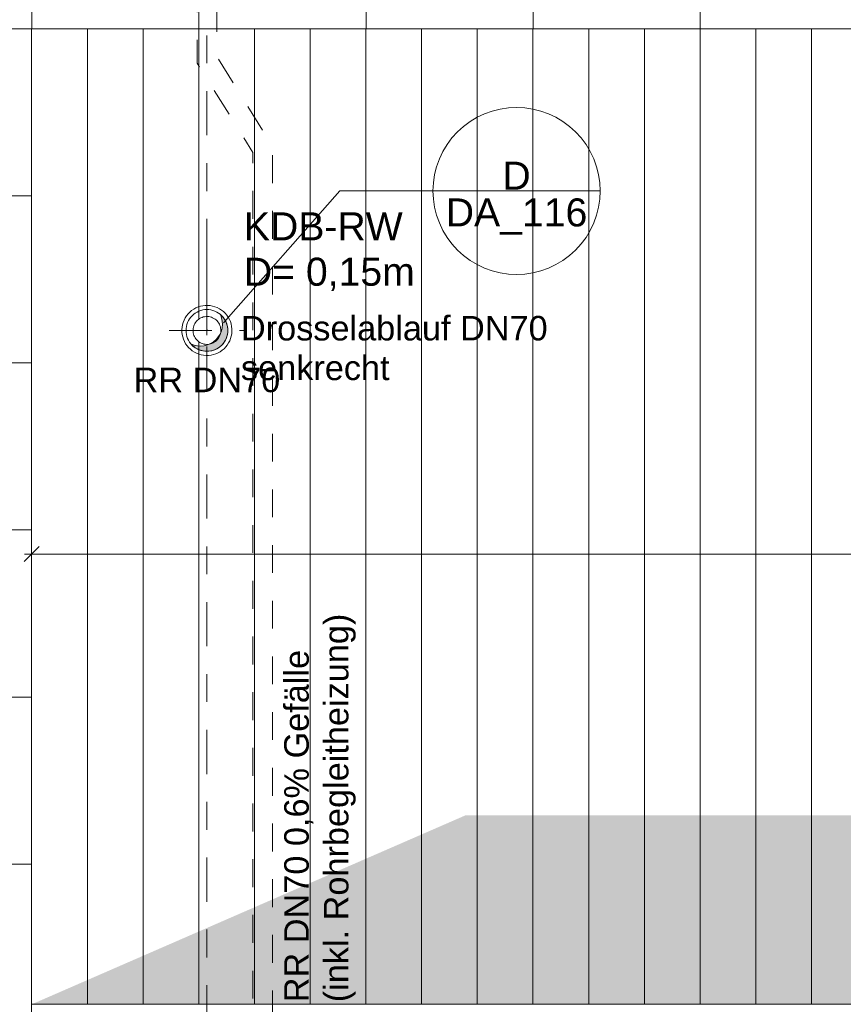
# Model space of a CAD drawing. Header units: metres. Extents: x -180 to 4, y -47 to 4.
# Tile 166 of 256: x -83.59 to -80.64, y -37.1 to -33.56. Entities that reach past the tile are written whole.
import ezdxf

# ---------------------------------------------------------------- set-up
doc = ezdxf.new("R2010")
doc.units = ezdxf.units.M
doc.header["$LTSCALE"] = 0.05
doc.header["$PDMODE"] = 1
doc.header["$PDSIZE"] = -2
for name, pattern in [('ISO-02 Strichlinie', [3.81, 3.048, -0.7619999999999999]), ('Linienart-50', [2.1165312, 1.0580624, -1.0584688]), ('Linienart-53', [5.2915312, 3.175, -1.0580624, 0.3527044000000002, -0.7057644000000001])]:
    doc.linetypes.add(name, pattern=pattern)
doc.layers.get('0').update_dxf_attribs({"lineweight": 25})
for name, color, linetype, lineweight, true_color in [('30 -35 Decken- 11 Bodendurchbruch', 7, 'Continuous', 15, 0x599559), ('40 -41 Abwasser_Wasser_Gas- 1 Abwasser + sanitäre Anlagen', 7, 'Continuous', 9, 0xff6633), ('70 -72 Beschriftung- 1 Beschriftung allgemein', 7, 'Continuous', 9, 0xff6633), ('70 -72 Beschriftung- 7 Detailverweise', 7, 'Continuous', 9, 0x00dd00), ('70 -76 Bemaßung- 2 Allgemein', 7, 'Continuous', 5, 0x6666cc), ('CW-Unsichtbar', 7, 'Continuous', 9, 0x599559)]:
    doc.layers.add(name, color=color, linetype=linetype, lineweight=lineweight, true_color=true_color)
for name, color, linetype, lineweight in [('40 -41 Abwasser_Wasser_Gas- 2 Wasser-1', 7, 'Continuous', 15), ('60- 61 allgemeine Ausstattung- 4 Terrassen', 7, 'Continuous', 9), ('70 -71 Achsen- 1 Gebäudeachsen', 7, 'Linienart-53', 18), ('70 -72 Beschriftung-14 Schatten', 7, 'Continuous', 5), ('Keine', 7, 'Continuous', 9)]:
    doc.layers.add(name, color=color, linetype=linetype, lineweight=lineweight)
doc.styles.add('Arial', font='arial.ttf')
doc.dimstyles.new('k+k_klein', dxfattribs={"dimtxt": 0.07551649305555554, "dimasz": 0.05302001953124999, "dimexe": 0.05, "dimexo": 0.15, "dimgap": 0.004999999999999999, "dimtad": 1, "dimdec": 3, "dimtxsty": 'Arial', "dimblk": 'VW_SLASH-2', "dimblk1": 'VW_SLASH-2', "dimblk2": 'VW_SLASH-2', "dimcen": 0, "dimdle": 0.025, "dimadec": 3, "dimazin": 0, "dimtfac": 0.75, "dimtdec": 3, "dimtix": 1, "dimtmove": 0, "dimatfit": 0, "dimldrblk": 'VW_FILLEDARROW', "dimfxl": 0.1, "dimfxlon": 1, "dimfrac": 2, "dimtolj": 1, "dimarcsym": 0})

# ---------------------------------------------------------------- blocks, each defined once
blk = doc.blocks.new('Gruppe-52')
at = {"layer": '70 -72 Beschriftung- 1 Beschriftung allgemein', "insert": (-82.92099996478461, -34.81072512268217), "char_height": 0.08810257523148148, "attachment_point": 2, "line_spacing_factor": 0.9696847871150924, "style": 'Arial'}
blk.add_mtext('RR DN70', dxfattribs=at)
at = {"color": 255}
blk.add_wipeout([(-82.95131085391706, -34.65954198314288), (-82.94944959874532, -34.65665526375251), (-82.94731435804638, -34.65396487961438), (-82.94492569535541, -34.65149674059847), (-82.94230661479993, -34.64927461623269), (-82.93948233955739, -34.64731990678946), (-82.93648006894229, -34.645651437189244), (-82.93332871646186, -34.64428527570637), (-82.9300586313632, -34.643234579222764), (-82.92670130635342, -34.64250946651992), (-82.92328907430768, -34.64211692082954), (-82.91985479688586, -34.64206072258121), (-82.9164315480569, -34.6423414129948), (-82.91305229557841, -34.64295628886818), (-82.90974958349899, -34.64389942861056), (-82.90655521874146, -34.64516174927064), (-82.90349996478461, -34.646731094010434), (-82.90061324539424, -34.64859234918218), (-82.8979228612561, -34.65072758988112), (-82.8954547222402, -34.65311625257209), (-82.89323259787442, -34.65573533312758), (-82.89127788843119, -34.658559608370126), (-82.88960941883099, -34.661561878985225), (-82.88824325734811, -34.66471323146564), (-82.88719256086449, -34.66798331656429), (-82.88646744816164, -34.671340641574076), (-82.88607490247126, -34.67475287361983), (-82.88601870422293, -34.678187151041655), (-82.88629939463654, -34.68161039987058), (-82.8869142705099, -34.68498965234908), (-82.88785741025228, -34.68829236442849), (-82.88911973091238, -34.69148672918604), (-82.89068907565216, -34.694541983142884), (-82.89255033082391, -34.69742870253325), (-82.89468557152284, -34.700119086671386), (-82.89707423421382, -34.7025872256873), (-82.89969331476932, -34.704809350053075), (-82.90251759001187, -34.70676405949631), (-82.90551986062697, -34.70843252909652), (-82.90867121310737, -34.70979869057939), (-82.91194129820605, -34.71084938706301), (-82.9152986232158, -34.711574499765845), (-82.91871085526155, -34.71196704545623), (-82.9221451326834, -34.71202324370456), (-82.92556838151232, -34.71174255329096), (-82.92894763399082, -34.711127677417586), (-82.93225034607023, -34.71018453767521), (-82.93544471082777, -34.70892221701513), (-82.93849996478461, -34.70735287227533), (-82.94138668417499, -34.70549161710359), (-82.9440770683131, -34.70335637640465), (-82.94654520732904, -34.70096771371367), (-82.94876733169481, -34.69834863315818), (-82.95072204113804, -34.69552435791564), (-82.95239051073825, -34.692522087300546), (-82.95375667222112, -34.68937073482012), (-82.95480736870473, -34.68610064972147), (-82.9555324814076, -34.682743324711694), (-82.95592502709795, -34.67933109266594), (-82.95598122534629, -34.675896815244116), (-82.95570053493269, -34.67247356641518), (-82.95508565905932, -34.66909431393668), (-82.95414251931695, -34.66579160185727), (-82.95288019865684, -34.66259723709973)], dxfattribs=at).dxf.layer = '40 -41 Abwasser_Wasser_Gas- 2 Wasser-1'
at = {"layer": '40 -41 Abwasser_Wasser_Gas- 2 Wasser-1', "flags": 128}
blk.add_lwpolyline([(-82.95131085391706, -34.65954198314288), (-82.94944959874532, -34.65665526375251), (-82.94731435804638, -34.65396487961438), (-82.94492569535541, -34.65149674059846), (-82.94230661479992, -34.64927461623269), (-82.93948233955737, -34.64731990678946), (-82.93648006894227, -34.64565143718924), (-82.93332871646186, -34.64428527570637), (-82.9300586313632, -34.64323457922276), (-82.92670130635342, -34.64250946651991), (-82.92328907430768, -34.64211692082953), (-82.91985479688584, -34.64206072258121), (-82.9164315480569, -34.6423414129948), (-82.91305229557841, -34.64295628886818), (-82.90974958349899, -34.64389942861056), (-82.90655521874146, -34.64516174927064), (-82.90349996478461, -34.64673109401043), (-82.90061324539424, -34.64859234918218), (-82.8979228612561, -34.65072758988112), (-82.89545472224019, -34.65311625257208), (-82.89323259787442, -34.65573533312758), (-82.89127788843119, -34.65855960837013), (-82.88960941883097, -34.66156187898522), (-82.88824325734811, -34.66471323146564), (-82.88719256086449, -34.66798331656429), (-82.88646744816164, -34.67134064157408), (-82.88607490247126, -34.67475287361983), (-82.88601870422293, -34.67818715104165), (-82.88629939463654, -34.68161039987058), (-82.8869142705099, -34.68498965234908), (-82.88785741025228, -34.68829236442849), (-82.88911973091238, -34.69148672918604), (-82.89068907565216, -34.69454198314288), (-82.89255033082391, -34.69742870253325), (-82.89468557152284, -34.70011908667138), (-82.89707423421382, -34.7025872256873), (-82.89969331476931, -34.70480935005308), (-82.90251759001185, -34.70676405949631), (-82.90551986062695, -34.70843252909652), (-82.90867121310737, -34.70979869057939), (-82.91194129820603, -34.710849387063), (-82.9152986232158, -34.71157449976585), (-82.91871085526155, -34.71196704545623), (-82.92214513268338, -34.71202324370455), (-82.92556838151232, -34.71174255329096), (-82.92894763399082, -34.71112767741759), (-82.93225034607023, -34.7101845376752), (-82.93544471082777, -34.70892221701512), (-82.93849996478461, -34.70735287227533), (-82.94138668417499, -34.70549161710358), (-82.9440770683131, -34.70335637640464), (-82.94654520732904, -34.70096771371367), (-82.94876733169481, -34.69834863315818), (-82.95072204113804, -34.69552435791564), (-82.95239051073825, -34.69252208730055), (-82.95375667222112, -34.68937073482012), (-82.95480736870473, -34.68610064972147), (-82.95553248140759, -34.68274332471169), (-82.95592502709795, -34.67933109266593), (-82.95598122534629, -34.67589681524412), (-82.95570053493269, -34.67247356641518), (-82.95508565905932, -34.66909431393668), (-82.95414251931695, -34.66579160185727), (-82.95288019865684, -34.66259723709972)], close=True, dxfattribs=at)
blk = doc.blocks.new('Gruppe-66')
at = {"layer": '40 -41 Abwasser_Wasser_Gas- 2 Wasser-1', "color": 7}
blk.add_blockref('Gruppe-52', (0, 0), dxfattribs=at)
blk = doc.blocks.new('Gruppe-67')
at = {"layer": '70 -72 Beschriftung- 1 Beschriftung allgemein', "color": 7}
blk.add_blockref('Gruppe-66', (0, 0), dxfattribs=at)
blk = doc.blocks.new('Gruppe-95')
at = {"layer": '70 -72 Beschriftung- 7 Detailverweise'}
blk.add_line((0.935, 0), (0.335, 0), dxfattribs=at)
at = {"layer": '70 -72 Beschriftung- 7 Detailverweise', "flags": 128}
blk.add_lwpolyline([(0.935, 1.83697019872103e-17), (0.9335554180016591, -0.02940514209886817), (0.9292355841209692, -0.0585270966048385), (0.9220821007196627, -0.0870854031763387), (0.9121638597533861, -0.114805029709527), (0.8995763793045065, -0.1414190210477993), (0.8844408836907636, -0.1666710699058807), (0.8669031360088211, -0.1903179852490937), (0.8471320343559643, -0.2121320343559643), (0.8253179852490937, -0.2319031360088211), (0.8016710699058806, -0.2494408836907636), (0.7764190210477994, -0.2645763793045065), (0.7498050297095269, -0.277163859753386), (0.7220854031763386, -0.2870821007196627), (0.6935270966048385, -0.2942355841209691), (0.6644051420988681, -0.2985554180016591), (0.635, -0.3), (0.6055948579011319, -0.2985554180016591), (0.5764729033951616, -0.2942355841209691), (0.5479145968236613, -0.2870821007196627), (0.520194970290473, -0.277163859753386), (0.4935809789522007, -0.2645763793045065), (0.4683289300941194, -0.2494408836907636), (0.4446820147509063, -0.2319031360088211), (0.4228679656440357, -0.2121320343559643), (0.4030968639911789, -0.1903179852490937), (0.3855591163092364, -0.1666710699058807), (0.3704236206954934, -0.1414190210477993), (0.357836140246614, -0.114805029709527), (0.3479178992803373, -0.0870854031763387), (0.3407644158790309, -0.0585270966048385), (0.3364445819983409, -0.02940514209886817), (0.335, 1.83697019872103e-17), (0.3364445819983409, 0.02940514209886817), (0.3407644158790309, 0.0585270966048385), (0.3479178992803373, 0.0870854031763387), (0.357836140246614, 0.114805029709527), (0.3704236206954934, 0.1414190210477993), (0.3855591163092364, 0.1666710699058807), (0.4030968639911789, 0.1903179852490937), (0.4228679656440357, 0.2121320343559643), (0.4446820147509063, 0.2319031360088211), (0.4683289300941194, 0.2494408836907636), (0.4935809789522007, 0.2645763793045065), (0.520194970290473, 0.277163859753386), (0.5479145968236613, 0.2870821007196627), (0.5764729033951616, 0.2942355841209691), (0.6055948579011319, 0.2985554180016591), (0.635, 0.3), (0.6644051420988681, 0.2985554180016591), (0.6935270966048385, 0.2942355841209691), (0.7220854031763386, 0.2870821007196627), (0.7498050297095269, 0.277163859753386), (0.7764190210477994, 0.2645763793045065), (0.8016710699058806, 0.2494408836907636), (0.8253179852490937, 0.2319031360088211), (0.8471320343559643, 0.2121320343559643), (0.8669031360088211, 0.1903179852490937), (0.8844408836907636, 0.1666710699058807), (0.8995763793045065, 0.1414190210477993), (0.9121638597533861, 0.114805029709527), (0.9220821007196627, 0.0870854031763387), (0.9292355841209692, 0.0585270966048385), (0.9335554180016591, 0.02940514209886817)], close=True, dxfattribs=at)
at = {"layer": '70 -72 Beschriftung- 7 Detailverweise'}
blk.add_point((0.6349999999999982, 0), dxfattribs=at)
at = {"layer": '70 -72 Beschriftung- 7 Detailverweise', "char_height": 0.1006886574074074, "line_spacing_factor": 0.968780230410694, "style": 'Arial'}
for s, insert, attachment_point in [('D', (0.635, 0.004586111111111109), 8), ('DA_116', (0.6349999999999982, -0.02666412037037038), 2)]:
    blk.add_mtext(s, dxfattribs=dict(at, insert=insert, attachment_point=attachment_point))
blk = doc.blocks.new('Referenzmarkierung-13')
at = {"layer": '70 -72 Beschriftung- 7 Detailverweise', "transparency": 33554687}
for q in [(-0.4171341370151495, -0.4732178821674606), (0.635, 0)]:
    blk.add_line((0, 0), q, dxfattribs=at)
at = {"layer": '70 -72 Beschriftung- 7 Detailverweise', "color": 7, "transparency": 33554687}
blk.add_blockref('Gruppe-95', (0, 0), dxfattribs=at)
blk = doc.blocks.new('Gruppe-125')
at = {"layer": '70 -72 Beschriftung- 1 Beschriftung allgemein', "insert": (-82.79884397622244, -34.62481857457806), "char_height": 0.08810257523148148, "attachment_point": 1, "line_spacing_factor": 0.9696847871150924, "style": 'Arial'}
blk.add_mtext('Drosselablauf DN70\\Psenkrecht', dxfattribs=at)
at = {"color": 255}
blk.add_wipeout([(-82.87769869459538, -34.702041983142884), (-82.88035763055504, -34.706165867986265), (-82.88340797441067, -34.71000927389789), (-82.88682034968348, -34.71353518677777), (-82.89056189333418, -34.71670965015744), (-82.89459657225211, -34.71950209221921), (-82.89888553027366, -34.72188562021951), (-82.90338746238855, -34.72383727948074), (-82.90805901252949, -34.72533827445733), (-82.91285519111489, -34.72637414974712), (-82.91772980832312, -34.726934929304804), (-82.9226359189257, -34.72701521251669), (-82.92752627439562, -34.72661422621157), (-82.93235377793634, -34.72573583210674), (-82.93707193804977, -34.72438848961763), (-82.94163531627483, -34.72258517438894), (-82.9459999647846, -34.720343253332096), (-82.950123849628, -34.71768431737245), (-82.9539672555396, -34.714633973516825), (-82.9574931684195, -34.711221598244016), (-82.96066763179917, -34.70748005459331), (-82.96346007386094, -34.70344537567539), (-82.96584360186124, -34.699156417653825), (-82.96779526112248, -34.69465448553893), (-82.96929625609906, -34.689982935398), (-82.97033213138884, -34.685186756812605), (-82.97089291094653, -34.68031213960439), (-82.97097319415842, -34.675406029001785), (-82.9705722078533, -34.670515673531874), (-82.96969381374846, -34.665688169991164), (-82.96834647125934, -34.66097000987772), (-82.96654315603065, -34.65640663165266), (-82.96430123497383, -34.65204198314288), (-82.96164229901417, -34.64791809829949), (-82.95859195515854, -34.644074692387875), (-82.95517957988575, -34.64054877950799), (-82.95143803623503, -34.63737431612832), (-82.94740335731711, -34.634581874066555), (-82.94311439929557, -34.632198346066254), (-82.93861246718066, -34.630246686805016), (-82.9339409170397, -34.62874569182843), (-82.92914473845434, -34.62770981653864), (-82.9242701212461, -34.62714903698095), (-82.91936401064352, -34.627068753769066), (-82.9144736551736, -34.62746974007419), (-82.90964615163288, -34.62834813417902), (-82.90492799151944, -34.62969547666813), (-82.90036461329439, -34.631498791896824), (-82.89599996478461, -34.63374071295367), (-82.89187607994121, -34.636399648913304), (-82.88803267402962, -34.63944999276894), (-82.88450676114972, -34.64286236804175), (-82.88133229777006, -34.64660391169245), (-82.87853985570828, -34.65063859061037), (-82.87615632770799, -34.65492754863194), (-82.87420466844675, -34.65942948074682), (-82.87270367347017, -34.66410103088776), (-82.87166779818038, -34.66889720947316), (-82.87110701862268, -34.673771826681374), (-82.8710267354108, -34.67867793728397), (-82.87142772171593, -34.68356829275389), (-82.87230611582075, -34.6883957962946), (-82.87365345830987, -34.693113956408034), (-82.87545677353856, -34.697677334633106)], dxfattribs=at).dxf.layer = '40 -41 Abwasser_Wasser_Gas- 2 Wasser-1'
at = {"layer": '40 -41 Abwasser_Wasser_Gas- 1 Abwasser + sanitäre Anlagen', "linetype": 'Continuous', "lineweight": 0}
blk.add_hatch(color=30, dxfattribs=at).paths.add_polyline_path([(-82.92019616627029, -34.67404216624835), (-82.92099996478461, -34.67704198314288), (-82.92180376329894, -34.67404216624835)])
at = {"layer": '40 -41 Abwasser_Wasser_Gas- 1 Abwasser + sanitäre Anlagen', "linetype": 'Linienart-50'}
blk.add_line((-82.92099996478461, -34.42262725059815), (-82.92099996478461, -34.67704198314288), dxfattribs=at)
at = {"layer": '40 -41 Abwasser_Wasser_Gas- 1 Abwasser + sanitäre Anlagen', "lineweight": 5, "flags": 128}
blk.add_lwpolyline([(-82.92019616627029, -34.67404216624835), (-82.92099996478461, -34.67704198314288), (-82.92180376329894, -34.67404216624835)], close=True, dxfattribs=at)
at = {"layer": '40 -41 Abwasser_Wasser_Gas- 2 Wasser-1'}
blk.add_line((-82.92099996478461, -34.67704198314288), (-82.92099996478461, -34.48504892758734), dxfattribs=at)
at = {"layer": '40 -41 Abwasser_Wasser_Gas- 2 Wasser-1', "flags": 128}
for points in [[(-82.84305767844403, -34.72204198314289), (-82.84784376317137, -34.72946497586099), (-82.85333438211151, -34.73638310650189), (-82.85947665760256, -34.74272974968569), (-82.86621143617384, -34.74844378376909), (-82.87347385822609, -34.75347017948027), (-82.8811939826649, -34.75776052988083), (-82.8892974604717, -34.76127351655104), (-82.89770625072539, -34.76397530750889), (-82.9063393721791, -34.76583988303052), (-82.9151136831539, -34.76684928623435), (-82.92394468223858, -34.76699379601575), (-82.93274732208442, -34.76627202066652), (-82.94143682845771, -34.76469091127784), (-82.9499295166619, -34.76226569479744), (-82.95814359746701, -34.75901972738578), (-82.96599996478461, -34.75498426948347), (-82.97342295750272, -34.75019818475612), (-82.98034108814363, -34.74470756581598), (-82.98668773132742, -34.73856529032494), (-82.99240176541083, -34.73183051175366), (-82.997428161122, -34.72456808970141), (-83.00171851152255, -34.71684796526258), (-83.00523149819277, -34.70874448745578), (-83.00793328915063, -34.7003356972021), (-83.00979786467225, -34.69170257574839), (-83.01080726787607, -34.68292826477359), (-83.01095177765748, -34.67409726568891), (-83.01023000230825, -34.66529462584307), (-83.00864889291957, -34.65660511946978), (-83.00622367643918, -34.64811243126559), (-83.00297770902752, -34.63989835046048), (-82.9989422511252, -34.63204198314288), (-82.99415616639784, -34.62461899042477), (-82.98866554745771, -34.61770085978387), (-82.98252327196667, -34.61135421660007), (-82.97578849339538, -34.60564018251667), (-82.96852607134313, -34.60061378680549), (-82.96080594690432, -34.59632343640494), (-82.95270246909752, -34.59281044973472), (-82.94429367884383, -34.59010865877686), (-82.93566055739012, -34.58824408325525), (-82.92688624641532, -34.58723468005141), (-82.91805524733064, -34.58709017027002), (-82.9092526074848, -34.58781194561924), (-82.90056310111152, -34.58939305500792), (-82.89207041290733, -34.59181827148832), (-82.88385633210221, -34.59506423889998), (-82.87599996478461, -34.59909969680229), (-82.8685769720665, -34.60388578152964), (-82.8616588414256, -34.60937640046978), (-82.8553121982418, -34.61551867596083), (-82.8495981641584, -34.6222534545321), (-82.84457176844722, -34.62951587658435), (-82.84028141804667, -34.63723600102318), (-82.83676843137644, -34.64533947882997), (-82.83406664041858, -34.65374826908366), (-82.83220206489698, -34.66238139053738), (-82.83119266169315, -34.67115570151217), (-82.83104815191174, -34.67998670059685), (-82.83176992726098, -34.6887893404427), (-82.83335103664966, -34.69747884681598), (-82.83577625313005, -34.70597153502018), (-82.83902222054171, -34.71418561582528)], [(-82.8776986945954, -34.70204198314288), (-82.88035763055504, -34.70616586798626), (-82.88340797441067, -34.71000927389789), (-82.88682034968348, -34.71353518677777), (-82.8905618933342, -34.71670965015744), (-82.89459657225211, -34.71950209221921), (-82.89888553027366, -34.72188562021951), (-82.90338746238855, -34.72383727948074), (-82.90805901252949, -34.72533827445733), (-82.91285519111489, -34.72637414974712), (-82.91772980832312, -34.7269349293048), (-82.9226359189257, -34.72701521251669), (-82.92752627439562, -34.72661422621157), (-82.93235377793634, -34.72573583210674), (-82.93707193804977, -34.72438848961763), (-82.94163531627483, -34.72258517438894), (-82.94599996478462, -34.7203432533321), (-82.950123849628, -34.71768431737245), (-82.95396725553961, -34.71463397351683), (-82.9574931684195, -34.71122159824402), (-82.96066763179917, -34.70748005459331), (-82.96346007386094, -34.70344537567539), (-82.96584360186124, -34.69915641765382), (-82.96779526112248, -34.69465448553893), (-82.96929625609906, -34.689982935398), (-82.97033213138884, -34.68518675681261), (-82.97089291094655, -34.68031213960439), (-82.97097319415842, -34.67540602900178), (-82.9705722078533, -34.67051567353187), (-82.96969381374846, -34.66568816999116), (-82.96834647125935, -34.66097000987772), (-82.96654315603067, -34.65640663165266), (-82.96430123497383, -34.65204198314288), (-82.96164229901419, -34.64791809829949), (-82.95859195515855, -34.64407469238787), (-82.95517957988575, -34.64054877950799), (-82.95143803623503, -34.63737431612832), (-82.94740335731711, -34.63458187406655), (-82.94311439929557, -34.63219834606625), (-82.93861246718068, -34.63024668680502), (-82.93394091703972, -34.62874569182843), (-82.92914473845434, -34.62770981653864), (-82.92427012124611, -34.62714903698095), (-82.91936401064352, -34.62706875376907), (-82.91447365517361, -34.62746974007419), (-82.90964615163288, -34.62834813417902), (-82.90492799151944, -34.62969547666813), (-82.9003646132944, -34.63149879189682), (-82.89599996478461, -34.63374071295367), (-82.89187607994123, -34.6363996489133), (-82.88803267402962, -34.63944999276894), (-82.88450676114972, -34.64286236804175), (-82.88133229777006, -34.64660391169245), (-82.87853985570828, -34.65063859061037), (-82.87615632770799, -34.65492754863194), (-82.87420466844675, -34.65942948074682), (-82.87270367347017, -34.66410103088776), (-82.87166779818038, -34.66889720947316), (-82.87110701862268, -34.67377182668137), (-82.87102673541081, -34.67867793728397), (-82.87142772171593, -34.68356829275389), (-82.87230611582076, -34.6883957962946), (-82.87365345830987, -34.69311395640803), (-82.87545677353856, -34.69767733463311)]]:
    blk.add_lwpolyline(points, close=True, dxfattribs=at)
blk = doc.blocks.new('Gruppe-126')
at = {"layer": '30 -35 Decken- 11 Bodendurchbruch', "flags": 128}
blk.add_lwpolyline([(0.075, 4.592425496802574e-18), (0.07463885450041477, -0.007351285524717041), (0.07355889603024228, -0.01463177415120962), (0.07177052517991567, -0.02177135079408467), (0.06929096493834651, -0.02870125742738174), (0.06614409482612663, -0.03535475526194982), (0.06236022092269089, -0.04166776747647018), (0.05797578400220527, -0.04757949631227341), (0.05303300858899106, -0.05303300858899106), (0.04757949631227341, -0.05797578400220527), (0.04166776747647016, -0.06236022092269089), (0.03535475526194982, -0.06614409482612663), (0.02870125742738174, -0.06929096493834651), (0.02177135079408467, -0.07177052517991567), (0.01463177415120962, -0.07355889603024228), (0.007351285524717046, -0.07463885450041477), (0, -0.075), (-0.007351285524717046, -0.07463885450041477), (-0.01463177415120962, -0.07355889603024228), (-0.02177135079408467, -0.07177052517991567), (-0.02870125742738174, -0.06929096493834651), (-0.03535475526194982, -0.06614409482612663), (-0.04166776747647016, -0.06236022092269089), (-0.04757949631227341, -0.05797578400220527), (-0.05303300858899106, -0.05303300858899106), (-0.05797578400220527, -0.04757949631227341), (-0.06236022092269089, -0.04166776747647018), (-0.06614409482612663, -0.03535475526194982), (-0.06929096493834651, -0.02870125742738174), (-0.07177052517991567, -0.02177135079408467), (-0.07355889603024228, -0.01463177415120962), (-0.07463885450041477, -0.007351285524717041), (-0.075, 4.592425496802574e-18), (-0.07463885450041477, 0.007351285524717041), (-0.07355889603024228, 0.01463177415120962), (-0.07177052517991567, 0.02177135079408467), (-0.06929096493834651, 0.02870125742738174), (-0.06614409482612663, 0.03535475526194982), (-0.06236022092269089, 0.04166776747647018), (-0.05797578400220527, 0.04757949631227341), (-0.05303300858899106, 0.05303300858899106), (-0.04757949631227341, 0.05797578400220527), (-0.04166776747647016, 0.06236022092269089), (-0.03535475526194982, 0.06614409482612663), (-0.02870125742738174, 0.06929096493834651), (-0.02177135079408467, 0.07177052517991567), (-0.01463177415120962, 0.07355889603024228), (-0.007351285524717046, 0.07463885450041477), (0, 0.075), (0.007351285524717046, 0.07463885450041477), (0.01463177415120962, 0.07355889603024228), (0.02177135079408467, 0.07177052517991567), (0.02870125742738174, 0.06929096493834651), (0.03535475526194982, 0.06614409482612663), (0.04166776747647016, 0.06236022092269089), (0.04757949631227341, 0.05797578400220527), (0.05303300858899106, 0.05303300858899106), (0.05797578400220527, 0.04757949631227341), (0.06236022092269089, 0.04166776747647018), (0.06614409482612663, 0.03535475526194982), (0.06929096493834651, 0.02870125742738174), (0.07177052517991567, 0.02177135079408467), (0.07355889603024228, 0.01463177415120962), (0.07463885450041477, 0.007351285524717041)], close=True, dxfattribs=at)
blk = doc.blocks.new('Gruppe-127')
at = {"layer": '30 -35 Decken- 11 Bodendurchbruch', "color": 7, "linetype": 'ISO-02 Strichlinie', "lineweight": 9, "transparency": 33554687}
for p, q in [((0, 0.135), (0, -0.135)), ((-0.135, 0), (0.135, 0))]:
    blk.add_line(p, q, dxfattribs=at)
blk = doc.blocks.new('Gruppe-128')
at = {"layer": '30 -35 Decken- 11 Bodendurchbruch', "insert": (0.1326958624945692, 0.1418398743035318), "char_height": 0.1006886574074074, "attachment_point": 7, "line_spacing_factor": 0.9708908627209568, "style": 'Arial'}
blk.add_mtext('KDB-RW \\PD= 0,15m', dxfattribs=at)
blk = doc.blocks.new('Gruppe-129')
at = {"layer": '30 -35 Decken- 11 Bodendurchbruch', "color": 7, "transparency": 33554687}
for name in ['Gruppe-128', 'Gruppe-127']:
    blk.add_blockref(name, (0, 0), dxfattribs=at)
at = {"layer": '30 -35 Decken- 11 Bodendurchbruch'}
blk.add_blockref('Gruppe-126', (0, 0), dxfattribs=at)
blk = doc.blocks.new('Schlitze Durchbr (2D)-1')
at = {"layer": 'CW-Unsichtbar', "linetype": 'Continuous', "lineweight": 5, "transparency": 33554687}
for p in [(-0.075, 0), (0.075, 0)]:
    blk.add_point(p, dxfattribs=at)
at = {"layer": '30 -35 Decken- 11 Bodendurchbruch', "color": 7, "transparency": 33554687}
blk.add_blockref('Gruppe-129', (0, 0), dxfattribs=at)
at = {"layer": '30 -35 Decken- 11 Bodendurchbruch', "color": 0, "flags": 1}
for tag in ['instanceID', 'prm0_value', 'prm1_value', 'prm2_value', 'prm3_value', 'prm4_value', 'prm5_value', 'prm6_value', 'prm7_value', 'prm0_name', 'prm0_type', 'prm2_name', 'prm2_type', 'prm3_name', 'prm3_type', 'prm6_name', 'prm6_type', 'prm1_name', 'prm1_type', 'prm4_name', 'prm4_type', 'prm5_name', 'prm5_type', 'prm7_name', 'prm7_type', 'IFC_UUID']:
    blk.add_attdef(tag, (-83.05599996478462, -34.81204198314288), '', height=0.00018, dxfattribs=at)
blk = doc.blocks.new('Gruppe-198')
at = {"layer": '60- 61 allgemeine Ausstattung- 4 Terrassen', "linetype": 'Continuous', "lineweight": 9, "transparency": 33554534}
h = blk.add_hatch(dxfattribs=at)
h.set_pattern_fill('Platte 60_60 SRF-1', style=0, pattern_type=2)
h.set_pattern_definition([(90, (-83.54999996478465, -31.7940419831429), (-0.6, 7.347880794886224e-17), []), (0, (-83.54999996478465, -31.7940419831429), (0, 0.600000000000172), [])])
h.paths.add_polyline_path([(-91.35038585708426, -37.1940419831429), (-98.82401428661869, -37.1940419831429), (-98.82401304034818, -39.28029795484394), (-98.82399996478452, -39.28029795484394), (-98.82399996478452, -39.83704198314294), (-96.57100436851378, -39.83704198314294), (-96.57100436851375, -39.71704198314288), (-83.55038585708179, -39.71704198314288), (-83.55038585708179, -37.1870419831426), (-83.55026368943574, -36.05999999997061), (-83.55038585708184, -36.05999999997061), (-83.55038585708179, -33.59404198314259), (-75.26799996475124, -33.59404198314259), (-75.26799996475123, -31.7940419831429), (-91.35038585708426, -31.7940419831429)])
at = {"layer": '60- 61 allgemeine Ausstattung- 4 Terrassen', "linetype": 'Continuous', "lineweight": 9, "transparency": 33554495}
h = blk.add_hatch(dxfattribs=at)
h.set_pattern_fill('Dämmstoff v 2mm SRF-1', style=0, pattern_type=2)
h.set_pattern_definition([(90, (-83.55038585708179, -33.59404198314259), (0.2, 0), [])])
h.paths.add_polyline_path([(-83.55038585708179, -33.59404198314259), (-75.26799996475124, -33.59404198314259), (-75.26799996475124, -37.09704198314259), (-83.55038585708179, -37.09704198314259)])
at = {"layer": '60- 61 allgemeine Ausstattung- 4 Terrassen', "color": 252, "linetype": 'Continuous', "lineweight": 9, "true_color": 0x888888, "transparency": 33554687, "flags": 128}
for points in [[(-91.35038585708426, -37.1940419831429), (-98.82401428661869, -37.1940419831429), (-98.82401304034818, -39.28029795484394), (-98.82399996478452, -39.28029795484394), (-98.82399996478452, -39.83704198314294), (-96.57100436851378, -39.83704198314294), (-96.57100436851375, -39.71704198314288), (-83.55038585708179, -39.71704198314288), (-83.55038585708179, -37.1870419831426), (-83.55026368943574, -36.05999999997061), (-83.55038585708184, -36.05999999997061), (-83.55038585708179, -33.59404198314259), (-75.26799996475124, -33.59404198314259), (-75.26799996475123, -31.7940419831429), (-91.35038585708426, -31.7940419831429)], [(-83.55038585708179, -33.59404198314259), (-75.26799996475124, -33.59404198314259), (-75.26799996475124, -37.09704198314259), (-83.55038585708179, -37.09704198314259)]]:
    blk.add_lwpolyline(points, close=True, dxfattribs=at)
at = {"layer": '70 -72 Beschriftung- 7 Detailverweise', "transparency": 33554687}
blk.add_line((-82.44435286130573, -34.17613015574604), (-81.80935286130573, -34.17613015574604), dxfattribs=at)
at = {"layer": '70 -72 Beschriftung- 7 Detailverweise'}
blk.add_line((-81.50935286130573, -34.17613015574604), (-82.10935286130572, -34.17613015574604), dxfattribs=at)
blk.add_point((-81.80935286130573, -34.17613015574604), dxfattribs=at)
blk.add_blockref('Referenzmarkierung-13', (-82.44435286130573, -34.17613015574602), dxfattribs=at)
at = {"layer": '70 -72 Beschriftung- 1 Beschriftung allgemein', "insert": (-82.64349533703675, -37.08961123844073), "char_height": 0.08810257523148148, "attachment_point": 1, "rotation": 90, "line_spacing_factor": 0.9696847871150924, "style": 'Arial'}
blk.add_mtext('RR DN70 0,6% Gefälle\\P(inkl. Rohrbegleitheizung)', dxfattribs=at)
at = {"layer": '70 -72 Beschriftung- 7 Detailverweise', "char_height": 0.1006886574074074, "line_spacing_factor": 0.968780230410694, "style": 'Arial'}
for s, insert, attachment_point in [('D', (-81.80935286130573, -34.17154404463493), 8), ('DA_116', (-81.80935286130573, -34.20279427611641), 2)]:
    blk.add_mtext(s, dxfattribs=dict(at, insert=insert, attachment_point=attachment_point))
at = {"layer": '40 -41 Abwasser_Wasser_Gas- 2 Wasser-1', "color": 7}
blk.add_blockref('Gruppe-125', (0, 0), dxfattribs=at)
at = {"layer": '30 -35 Decken- 11 Bodendurchbruch', "linetype": 'Continuous', "lineweight": 0}
h = blk.add_hatch(color=7, dxfattribs=at)
edge = h.paths.add_edge_path()
edge.add_arc((-82.94424483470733, -34.65381149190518), 0.07928229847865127, -115.4680046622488, 25.5034573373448, ccw=False)
edge.add_arc((-82.92101877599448, -34.67702318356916), 0.07499774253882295, 220.1585270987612, 409.8769255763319)
at = {"layer": '30 -35 Decken- 11 Bodendurchbruch', "flags": 128}
blk.add_lwpolyline([(-82.87268785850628, -34.61967526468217, -0.7065434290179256), (-82.97833677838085, -34.72538957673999, 1.088620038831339)], format="xyb", close=True, dxfattribs=at)
at = {"layer": '40 -41 Abwasser_Wasser_Gas- 1 Abwasser + sanitäre Anlagen', "linetype": 'Linienart-50', "flags": 128}
blk.add_lwpolyline([(-82.88599996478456, -31.70504198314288), (-82.88599996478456, -33.69283034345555), (-82.68599996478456, -34.01383962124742), (-82.68599996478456, -39.72704198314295), (-82.75599996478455, -39.72704198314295), (-82.75599996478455, -34.03826290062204), (-82.95599996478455, -33.71725362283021), (-82.95599996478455, -31.70504198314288)], close=True, dxfattribs=at)
at = {"layer": '70 -72 Beschriftung- 7 Detailverweise', "transparency": 33554687}
blk.add_line((-82.44435286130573, -34.17613015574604), (-82.86148699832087, -34.6493480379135), dxfattribs=at)
at = {"layer": '70 -72 Beschriftung- 7 Detailverweise', "flags": 128}
blk.add_lwpolyline([(-81.50935286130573, -34.17613015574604), (-81.51079744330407, -34.20553529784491), (-81.51511727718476, -34.23465725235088), (-81.52227076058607, -34.26321555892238), (-81.53218900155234, -34.29093518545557), (-81.54477648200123, -34.31754917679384), (-81.55991197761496, -34.34280122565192), (-81.5774497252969, -34.36644814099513), (-81.59722082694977, -34.388262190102), (-81.61903487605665, -34.40803329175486), (-81.64268179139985, -34.4255710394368), (-81.66793384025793, -34.44070653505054), (-81.6945478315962, -34.45329401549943), (-81.72226745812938, -34.4632122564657), (-81.75082576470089, -34.47036573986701), (-81.77994771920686, -34.4746855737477), (-81.80935286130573, -34.47613015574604), (-81.83875800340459, -34.4746855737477), (-81.86787995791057, -34.47036573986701), (-81.89643826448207, -34.4632122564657), (-81.92415789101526, -34.45329401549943), (-81.95077188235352, -34.44070653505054), (-81.9760239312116, -34.4255710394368), (-81.99967084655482, -34.40803329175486), (-82.02148489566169, -34.388262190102), (-82.04125599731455, -34.36644814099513), (-82.05879374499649, -34.34280122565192), (-82.07392924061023, -34.31754917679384), (-82.08651672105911, -34.29093518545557), (-82.0964349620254, -34.26321555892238), (-82.1035884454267, -34.23465725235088), (-82.1079082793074, -34.20553529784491), (-82.10935286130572, -34.17613015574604), (-82.1079082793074, -34.14672501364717), (-82.1035884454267, -34.1176030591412), (-82.0964349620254, -34.0890447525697), (-82.08651672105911, -34.06132512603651), (-82.07392924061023, -34.03471113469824), (-82.05879374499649, -34.00945908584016), (-82.04125599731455, -33.98581217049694), (-82.02148489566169, -33.96399812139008), (-81.99967084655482, -33.94422701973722), (-81.9760239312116, -33.92668927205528), (-81.95077188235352, -33.91155377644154), (-81.92415789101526, -33.89896629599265), (-81.89643826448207, -33.88904805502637), (-81.86787995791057, -33.88189457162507), (-81.83875800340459, -33.87757473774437), (-81.80935286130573, -33.87613015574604), (-81.77994771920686, -33.87757473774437), (-81.75082576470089, -33.88189457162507), (-81.72226745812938, -33.88904805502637), (-81.6945478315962, -33.89896629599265), (-81.66793384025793, -33.91155377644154), (-81.64268179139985, -33.92668927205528), (-81.61903487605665, -33.94422701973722), (-81.59722082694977, -33.96399812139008), (-81.5774497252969, -33.98581217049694), (-81.55991197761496, -34.00945908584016), (-81.54477648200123, -34.03471113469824), (-81.53218900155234, -34.06132512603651), (-81.52227076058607, -34.0890447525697), (-81.51511727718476, -34.1176030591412), (-81.51079744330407, -34.14672501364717)], close=True, dxfattribs=at)
at = {"layer": '30 -35 Decken- 11 Bodendurchbruch'}
blk.add_blockref('Schlitze Durchbr (2D)-1', (-82.92099996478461, -34.67704198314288), dxfattribs=at)
blk = doc.blocks.new('_Dach_2D (2D)')
at = {"layer": '70 -72 Beschriftung- 1 Beschriftung allgemein', "color": 7}
blk.add_blockref('Gruppe-67', (0, 0), dxfattribs=at)
blk.add_blockref('Gruppe-198', (0, 0), dxfattribs=at)
at = {"layer": '70 -72 Beschriftung-14 Schatten', "linetype": 'Continuous', "lineweight": 0, "transparency": 33554470}
blk.add_hatch(color=7, dxfattribs=at).paths.add_polyline_path([(-83.54999732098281, -37.09704000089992), (-75.26761407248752, -37.09703999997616), (-75.26761407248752, -36.01286579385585), (-77.98326428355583, -36.41788023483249), (-81.99144202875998, -36.4178802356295)])
blk = doc.blocks.new('VW_SLASH-2')
at = {"color": 0, "linetype": 'ByBlock', "lineweight": -2, "transparency": 16777216}
blk.add_line((0.4715200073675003, 0), (-1, 0), dxfattribs=at)
at = {"color": 0, "lineweight": 5, "transparency": 16777216, "flags": 128}
blk.add_lwpolyline([(0.5003504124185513, 0.5003504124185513), (-0.5003504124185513, -0.5003504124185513)], dxfattribs=at)
blk = doc.blocks.new('*D2822')
at = {"layer": '70 -76 Bemaßung- 2 Allgemein', "color": 0, "lineweight": -2}
for p, q in [((-83.55038585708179, -35.38), (-83.55038585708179, -35.52999999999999)), ((-75.26799996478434, -35.38), (-75.26799996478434, -35.52999999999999)), ((-75.32101998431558, -35.48), (-83.49736583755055, -35.48))]:
    blk.add_line(p, q, dxfattribs=at)
at = {"layer": 'Defpoints', "color": 0}
for p in [(-75.26799996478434, -32.86277343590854), (-83.55038585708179, -33.6270419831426), (-83.55038585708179, -35.48)]:
    blk.add_point(p, dxfattribs=at)
at = {"layer": '70 -76 Bemaßung- 2 Allgemein', "color": 0, "lineweight": -2, "xscale": 0.05302001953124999, "yscale": 0.05302001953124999, "zscale": 0.05302001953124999, "rotation": 180}
blk.add_blockref('VW_SLASH-2', (-83.55038585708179, -35.48), dxfattribs=at)
at = {"layer": '70 -76 Bemaßung- 2 Allgemein', "color": 0, "lineweight": -2, "xscale": 0.05302001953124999, "yscale": 0.05302001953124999, "zscale": 0.05302001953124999}
blk.add_blockref('VW_SLASH-2', (-75.26799996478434, -35.48), dxfattribs=at)
at = {"layer": '70 -76 Bemaßung- 2 Allgemein', "color": 0, "insert": (-79.40919291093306, -35.41453646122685), "char_height": 0.1006886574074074, "attachment_point": 5, "style": 'Arial'}
blk.add_mtext('\\A1;8,28', dxfattribs=at)
blk = doc.blocks.new('VW_FILLEDARROW')
at = {"linetype": 'Continuous', "lineweight": 0, "transparency": 16777216}
blk.add_hatch(color=0, dxfattribs=at).paths.add_polyline_path([(-2.828947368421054, 0.758014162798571), (0, 0), (-2.828947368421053, -0.7580141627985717)])
at = {"color": 0, "lineweight": 5, "transparency": 16777216, "flags": 128}
blk.add_lwpolyline([(-2.828947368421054, 0.758014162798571), (0, 0), (-2.828947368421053, -0.7580141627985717)], close=True, dxfattribs=at)
blk = doc.blocks.new('_Achsen (3D)')
at = {"layer": '70 -71 Achsen- 1 Gebäudeachsen', "transparency": 33554687}
blk.add_line((-82.92099996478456, 3.799958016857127), (-82.92099996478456, -46.17204198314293), dxfattribs=at)
blk = doc.blocks.new('_Dach_2D Bemaßung_ Beschriftung (2D)')
at = {"layer": '70 -76 Bemaßung- 2 Allgemein'}
dim = blk.add_linear_dim(base=(-83.55038585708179, -35.48), p1=(-75.26799996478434, -32.86277343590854), p2=(-83.55038585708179, -33.6270419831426), text='8,28', dimstyle='k+k_klein', override={"dimtxt": 0.1006886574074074, "dimgap": 0.005, "dimdec": 2, "dimpost": '<>', "dimtxsty": 'Arial', "dimtmove": 2}, dxfattribs=at)
dim.commit()
dim.dimension.update_dxf_attribs({"geometry": '*D2822', "text_midpoint": (-79.40919291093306, -35.41453646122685)})

msp = doc.modelspace()

# ---------------------------------------------------------------- block references
at = {"layer": 'Keine', "color": 1}
msp.add_blockref('_Dach_2D (2D)', (0, 0), dxfattribs=at)

# ---------------------------------------------------------------- next in the draw order: block references
msp.add_blockref('_Dach_2D Bemaßung_ Beschriftung (2D)', (0, 0), dxfattribs=at)

# ---------------------------------------------------------------- next in the draw order: block references
msp.add_blockref('_Achsen (3D)', (0, 0), dxfattribs=at)

doc.saveas('drawing.dxf')
